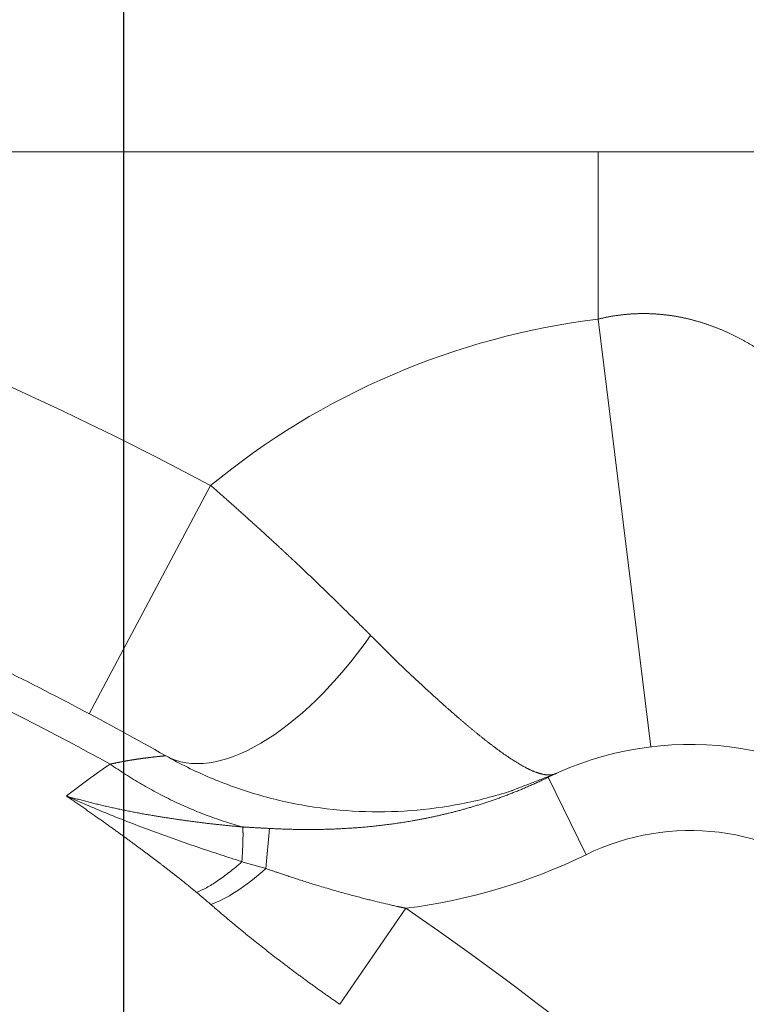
# Model space of a CAD drawing. Header units: millimetres. Extents: x 176 to 9387, y -11044 to -3322.
# Tile 219 of 256: x 8352 to 8369, y -9709 to -9686. Entities that reach past the tile are written whole.
import ezdxf

# ---------------------------------------------------------------- set-up
doc = ezdxf.new("R2010")
doc.units = ezdxf.units.MM
doc.header["$LTSCALE"] = 0.3175
doc.layers.add('1轮廓实线层', color=7, linetype='Continuous', lineweight=18)
doc.layers.add('7标注层', color=4, linetype='Continuous', lineweight=13)
doc.styles.add('PC_TEXTSTYLE', font='ISOCP.SHX', dxfattribs={"width": 0.707, "bigfont": 'GBCBIG.SHX'})
doc.dimstyles.new('GB_LINEAR', dxfattribs={"dimtxt": 3.5, "dimasz": 3.5, "dimexe": 1, "dimexo": 0, "dimgap": 1.5, "dimtad": 1, "dimdsep": 46, "dimtxsty": 'PC_TEXTSTYLE', "dimcen": 0, "dimclrd": 256, "dimclrt": 3, "dimadec": 0, "dimazin": 2, "dimtp": 0.1, "dimtm": 0.1, "dimtfac": 0.71, "dimtdec": 3, "dimtmove": 0, "dimatfit": 3, "dimfxl": 1, "dimtfill": 1, "dimarcsym": 0})

# ---------------------------------------------------------------- blocks, each defined once
blk = doc.blocks.new('*D61')
at = {"layer": '7标注层', "color": 0, "lineweight": -2, "transparency": 16777216}
for p, q in [((8317.856, -9734.193), (8317.856, -9661.514)), ((8354.857, -9924.193), (8354.857, -9661.514))]:
    blk.add_line(p, q, dxfattribs=at)
at = {"layer": '7标注层', "lineweight": -2, "transparency": 16777216}
blk.add_line((8330.106, -9665.014), (8342.607, -9665.014), dxfattribs=at)
at = {"layer": '7标注层', "transparency": 16777216}
for points in [[(8330.106, -9662.972), (8330.106, -9667.055), (8317.856, -9665.014)], [(8342.607, -9667.055), (8342.607, -9662.972), (8354.857, -9665.014)]]:
    blk.add_solid(points, dxfattribs=at)
at = {"layer": 'Defpoints', "color": 0, "transparency": 16777216}
for p in [(8354.857, -9665.014), (8317.856, -9734.193), (8354.857, -9924.193)]:
    blk.add_point(p, dxfattribs=at)
at = {"layer": '7标注层', "color": 3, "transparency": 16777216, "insert": (8336.357, -9653.639), "char_height": 12.25, "attachment_point": 5, "style": 'PC_TEXTSTYLE', "bg_fill": 3, "box_fill_scale": 1.1, "bg_fill_color": 257, "bg_fill_transparency": 0}
blk.add_mtext('37', dxfattribs=at)

msp = doc.modelspace()

# ---------------------------------------------------------------- linework, layer by layer
at = {"layer": '1轮廓实线层'}
for p, q in [((8335.96708, -9689.19279), (8365.85631, -9689.19279)), ((8365.85631, -9693.07235), (8365.85631, -9689.19279)), ((8375.85631, -9689.19279), (8365.85631, -9689.19279)), ((8365.85631, -9693.07235), (8367.0777, -9702.99748)), ((8354.04848, -9702.22863), (8356.86864, -9696.93273)), ((8364.69718, -9703.70466), (8365.57627, -9705.5011)), ((8358.23673, -9704.89247), (8358.15062, -9705.82117)), ((8361.39597, -9706.7461), (8359.8661, -9708.97341))]:
    msp.add_line(p, q, dxfattribs=at)
for centre, radius, start, end in [((8317.85631, -9770.19279), 83, 61.9638739, 77.3965473), ((8367.99374, -9710.44133), 17.5, 97.01557, 129.473381), ((8367.99374, -9710.44133), 7.5, 343.918987, 116.074579), ((8367.99374, -9710.44133), 7.5, 343.918987, 116.074579), ((8367.99374, -9710.44133), 5.5, 343.918987, 116.074579)]:
    msp.add_arc(centre, radius, start, end, dxfattribs=at)
for centre, major_axis, ratio, start_param, end_param in [((8358.78641, -9697.98665), (2.9588, 5.21972), 0.46938073, 3.14159265, 4.50657025), ((8358.28668, -9704.35373), (-1.95327, -2.277), 0.31004744, 0.47460493, 1.1584143)]:
    msp.add_ellipse(centre, major_axis=major_axis, ratio=ratio, start_param=start_param, end_param=end_param, dxfattribs=at)
for points, knots in [([(8365.85631, -9693.07235), (8365.86672, -9693.06981), (8365.88752, -9693.06473), (8365.91879, -9693.0574), (8365.95006, -9693.05028), (8365.98135, -9693.0434), (8366.01265, -9693.03675), (8366.04397, -9693.03032), (8366.0753, -9693.02412), (8366.10664, -9693.01816), (8366.138, -9693.01242), (8366.16937, -9693.00691), (8366.20075, -9693.00164), (8366.23215, -9692.99659), (8366.26356, -9692.99177), (8366.29498, -9692.98718), (8366.32641, -9692.98282), (8366.35785, -9692.97869), (8366.3893, -9692.97479), (8366.42076, -9692.97112), (8366.45224, -9692.96768), (8366.48372, -9692.96447), (8366.51521, -9692.96149), (8366.54671, -9692.95873), (8366.57822, -9692.95621), (8366.60974, -9692.95392), (8366.64127, -9692.95185), (8366.6728, -9692.95002), (8366.70435, -9692.94842), (8366.7359, -9692.94704), (8366.76745, -9692.94589), (8366.79901, -9692.94498), (8366.83058, -9692.94429), (8366.86216, -9692.94383), (8366.89374, -9692.94361), (8366.92532, -9692.94361), (8366.95692, -9692.94384), (8366.98851, -9692.9443), (8367.02011, -9692.94499), (8367.05171, -9692.94591), (8367.08332, -9692.94706), (8367.11493, -9692.94844), (8367.14654, -9692.95005), (8367.17816, -9692.95189), (8367.20977, -9692.95396), (8367.24139, -9692.95625), (8367.27301, -9692.95878), (8367.30463, -9692.96154), (8367.33626, -9692.96452), (8367.36788, -9692.96774), (8367.3995, -9692.97119), (8367.43112, -9692.97486), (8367.46275, -9692.97876), (8367.49437, -9692.9829), (8367.52599, -9692.98726), (8367.55761, -9692.99185), (8367.58922, -9692.99668), (8367.62083, -9693.00173), (8367.65245, -9693.00701), (8367.68405, -9693.01252), (8367.71566, -9693.01826), (8367.74726, -9693.02423), (8367.77886, -9693.03043), (8367.81045, -9693.03686), (8367.84203, -9693.04352), (8367.87362, -9693.05041), (8367.90519, -9693.05753), (8367.93676, -9693.06487), (8367.96833, -9693.07245), (8367.99989, -9693.08026), (8368.03144, -9693.08829), (8368.06298, -9693.09656), (8368.09451, -9693.10505), (8368.12604, -9693.11378), (8368.15756, -9693.12273), (8368.18907, -9693.13192), (8368.22057, -9693.14133), (8368.25206, -9693.15097), (8368.28354, -9693.16085), (8368.31502, -9693.17095), (8368.34648, -9693.18128), (8368.37793, -9693.19184), (8368.40936, -9693.20263), (8368.44079, -9693.21365), (8368.4722, -9693.2249), (8368.50361, -9693.23638), (8368.53499, -9693.24809), (8368.56637, -9693.26003), (8368.59773, -9693.27219), (8368.62908, -9693.28459), (8368.66041, -9693.29722), (8368.69173, -9693.31007), (8368.72304, -9693.32316), (8368.75432, -9693.33648), (8368.7856, -9693.35002), (8368.81685, -9693.3638), (8368.84809, -9693.3778), (8368.87931, -9693.39203), (8368.91052, -9693.4065), (8368.9417, -9693.42119), (8368.97287, -9693.43611), (8369.00402, -9693.45126), (8369.03515, -9693.46664), (8369.06627, -9693.48225), (8369.09736, -9693.4981), (8369.12843, -9693.51417), (8369.15948, -9693.53046), (8369.19051, -9693.54699), (8369.22152, -9693.56375), (8369.25251, -9693.58074), (8369.28347, -9693.59796), (8369.31442, -9693.6154), (8369.34534, -9693.63308), (8369.37624, -9693.65099), (8369.40711, -9693.66912), (8369.43796, -9693.68749), (8369.46878, -9693.70608), (8369.49958, -9693.72491), (8369.53036, -9693.74396), (8369.56111, -9693.76324), (8369.59183, -9693.78276), (8369.62253, -9693.8025), (8369.6532, -9693.82247), (8369.68384, -9693.84267), (8369.71446, -9693.8631), (8369.74505, -9693.88376), (8369.77561, -9693.90465), (8369.80614, -9693.92577), (8369.83664, -9693.94712), (8369.86711, -9693.9687), (8369.89756, -9693.99051), (8369.92797, -9694.01255), (8369.95835, -9694.03482), (8369.9887, -9694.05731), (8370.01902, -9694.08004), (8370.0493, -9694.10299), (8370.07956, -9694.12618), (8370.10978, -9694.14959), (8370.13997, -9694.17324), (8370.17012, -9694.19711), (8370.20025, -9694.22122), (8370.23033, -9694.24555), (8370.26038, -9694.27011), (8370.2904, -9694.2949), (8370.32038, -9694.31993), (8370.35033, -9694.34518), (8370.38024, -9694.37066), (8370.41011, -9694.39637), (8370.43994, -9694.42231), (8370.46974, -9694.44848), (8370.4995, -9694.47488), (8370.52922, -9694.5015), (8370.5589, -9694.52836), (8370.58855, -9694.55545), (8370.61815, -9694.58277), (8370.64771, -9694.61031), (8370.67723, -9694.63809), (8370.70672, -9694.66609), (8370.73616, -9694.69433), (8370.76555, -9694.72279), (8370.79491, -9694.75149), (8370.82423, -9694.78041), (8370.8535, -9694.80956), (8370.88272, -9694.83895), (8370.91191, -9694.86856), (8370.94105, -9694.8984), (8370.97014, -9694.92847), (8370.99919, -9694.95877), (8371.0282, -9694.9893), (8371.05716, -9695.02006), (8371.08607, -9695.05105), (8371.11494, -9695.08227), (8371.14376, -9695.11372), (8371.17253, -9695.1454), (8371.20125, -9695.17731), (8371.22993, -9695.20944), (8371.25855, -9695.24181), (8371.28713, -9695.27441), (8371.31566, -9695.30723), (8371.34413, -9695.34029), (8371.37256, -9695.37357), (8371.40094, -9695.40709), (8371.42926, -9695.44083), (8371.45754, -9695.4748), (8371.48576, -9695.50901), (8371.51393, -9695.54344), (8371.54204, -9695.5781), (8371.57011, -9695.61299), (8371.59812, -9695.64811), (8371.62607, -9695.68346), (8371.65397, -9695.71904), (8371.68182, -9695.75485), (8371.70961, -9695.79089), (8371.73734, -9695.82716), (8371.76502, -9695.86366), (8371.79264, -9695.90039), (8371.8202, -9695.93734), (8371.84771, -9695.97453), (8371.87516, -9696.01195), (8371.90255, -9696.04959), (8371.92988, -9696.08747), (8371.95715, -9696.12557), (8371.98436, -9696.16391), (8372.01151, -9696.20247), (8372.0386, -9696.24126), (8372.06563, -9696.28029), (8372.0926, -9696.31954), (8372.11951, -9696.35902), (8372.14636, -9696.39873), (8372.17314, -9696.43867), (8372.19986, -9696.47885), (8372.22652, -9696.51925), (8372.25311, -9696.55987), (8372.27964, -9696.60073), (8372.3061, -9696.64182), (8372.3325, -9696.68314), (8372.35883, -9696.72469), (8372.3851, -9696.76646), (8372.40252, -9696.79443), (8372.41124, -9696.80844)], [0, 0, 0, 0, 0.00377655, 0.00754863, 0.01131644, 0.01508017, 0.01884001, 0.02259614, 0.02634876, 0.03009806, 0.03384423, 0.03758747, 0.04132796, 0.04506591, 0.04880149, 0.05253492, 0.05626638, 0.05999607, 0.06372418, 0.06745092, 0.07117646, 0.07490102, 0.07862478, 0.08234794, 0.0860707, 0.08979326, 0.0935158, 0.09723854, 0.10096165, 0.10468535, 0.10840982, 0.11213526, 0.11586187, 0.11958984, 0.12331937, 0.12705065, 0.13078388, 0.13451926, 0.13825697, 0.14199721, 0.14574017, 0.14948605, 0.15323504, 0.15698734, 0.16074312, 0.16450259, 0.16826594, 0.17203335, 0.17580502, 0.17958113, 0.18336187, 0.18714742, 0.19093799, 0.19473374, 0.19853487, 0.20234156, 0.20615399, 0.20997235, 0.21379682, 0.21762758, 0.22146481, 0.22530868, 0.22915939, 0.23301709, 0.23688198, 0.24075422, 0.24463399, 0.24852147, 0.25241682, 0.25632022, 0.26023184, 0.26415184, 0.2680804, 0.27201767, 0.27596384, 0.27991906, 0.28388349, 0.2878573, 0.29184065, 0.2958337, 0.29983661, 0.30384954, 0.30787263, 0.31190606, 0.31594997, 0.32000452, 0.32406985, 0.32814612, 0.33223348, 0.33633208, 0.34044205, 0.34456356, 0.34869674, 0.35284174, 0.3569987, 0.36116775, 0.36534905, 0.36954273, 0.37374892, 0.37796776, 0.38219939, 0.38644394, 0.39070154, 0.39497232, 0.39925642, 0.40355396, 0.40786507, 0.41218987, 0.4165285, 0.42088107, 0.42524771, 0.42962854, 0.43402368, 0.43843325, 0.44285736, 0.44729614, 0.4517497, 0.45621816, 0.46070162, 0.4652002, 0.46971402, 0.47424317, 0.47878778, 0.48334794, 0.48792377, 0.49251537, 0.49712285, 0.5017463, 0.50638584, 0.51104156, 0.51571356, 0.52040194, 0.52510681, 0.52982825, 0.53456637, 0.53932125, 0.544093, 0.5488817, 0.55368746, 0.55851035, 0.56335047, 0.56820791, 0.57308276, 0.57797511, 0.58288503, 0.58781263, 0.59275797, 0.59772115, 0.60270225, 0.60770135, 0.61271853, 0.61775387, 0.62280745, 0.62787935, 0.63296965, 0.63807842, 0.64320574, 0.64835168, 0.65351632, 0.65869974, 0.663902, 0.66912317, 0.67436333, 0.67962256, 0.68490091, 0.69019845, 0.69551526, 0.70085141, 0.70620695, 0.71158195, 0.71697649, 0.72239062, 0.72782441, 0.73327792, 0.73875121, 0.74424435, 0.74975739, 0.7552904, 0.76084344, 0.76641656, 0.77200983, 0.7776233, 0.78325703, 0.78891107, 0.79458549, 0.80028033, 0.80599566, 0.81173152, 0.81748798, 0.82326507, 0.82906286, 0.8348814, 0.84072074, 0.84658092, 0.85246201, 0.85836405, 0.86428708, 0.87023117, 0.87619635, 0.88218267, 0.88819018, 0.89421893, 0.90026897, 0.90634033, 0.91243307, 0.91854723, 0.92468285, 0.93083998, 0.93701867, 0.94321894, 0.94944085, 0.95568444, 0.96194975, 0.96823682, 0.97454569, 0.98087641, 0.987229, 0.99360352, 1, 1, 1, 1]), ([(8355.8276, -9703.20637), (8354.4788, -9702.4418), (8353.11174, -9701.72066), (8348.76936, -9699.59373), (8345.73031, -9698.33945), (8341.04884, -9696.75015), (8339.4678, -9696.26921), (8336.26381, -9695.40699), (8334.636, -9695.02501), (8329.7551, -9694.04535), (8326.48804, -9693.60753), (8319.92842, -9693.15049), (8316.63585, -9693.13129), (8312.50386, -9693.37459), (8311.67664, -9693.43666), (8310.02055, -9693.58801), (8309.19047, -9693.67747), (8306.71465, -9693.98498), (8305.07897, -9694.24239), (8300.21551, -9695.16816), (8297.03112, -9695.98944), (8290.7771, -9698.03642), (8287.70741, -9699.26208), (8284.69756, -9700.69821)], [0, 0, 0, 0, 0.06271029, 0.06271029, 0.19660882, 0.19660882, 0.26355809, 0.26355809, 0.33050735, 0.33050735, 0.46440588, 0.46440588, 0.59830441, 0.59830441, 0.63177904, 0.63177904, 0.66525368, 0.66525368, 0.73220294, 0.73220294, 0.86610147, 0.86610147, 1, 1, 1, 1]), ([(8354.53777, -9703.39877), (8351.88332, -9701.9408), (8347.77402, -9699.99338), (8343.51863, -9698.42271), (8340.65429, -9697.46125), (8339.2084, -9697.02341), (8334.83722, -9695.8409), (8331.87852, -9695.22687), (8325.91439, -9694.35252), (8322.90896, -9694.09226), (8313.88618, -9693.84927), (8307.86229, -9694.40253), (8296.13328, -9696.89707), (8290.42782, -9698.83727), (8285.03682, -9701.40921)], [0, 0, 0, 0, 0.125, 0.1875, 0.1875, 0.25, 0.25, 0.375, 0.375, 0.5, 0.5, 0.75, 0.75, 1, 1, 1, 1]), ([(8356.86864, -9696.93273), (8356.88159, -9696.94404), (8356.90756, -9696.96672), (8356.94659, -9697.00087), (8356.98581, -9697.03523), (8357.02522, -9697.0698), (8357.0648, -9697.10458), (8357.10457, -9697.13956), (8357.14452, -9697.17476), (8357.18465, -9697.21017), (8357.22495, -9697.24578), (8357.26543, -9697.2816), (8357.30609, -9697.31763), (8357.34691, -9697.35387), (8357.3879, -9697.3903), (8357.42906, -9697.42695), (8357.47039, -9697.46379), (8357.51188, -9697.50084), (8357.55353, -9697.53809), (8357.59534, -9697.57554), (8357.6373, -9697.61319), (8357.67943, -9697.65103), (8357.7217, -9697.68908), (8357.76413, -9697.72732), (8357.8067, -9697.76575), (8357.84942, -9697.80438), (8357.89229, -9697.8432), (8357.93529, -9697.88222), (8357.97844, -9697.92142), (8358.02172, -9697.96081), (8358.06514, -9698.00039), (8358.10869, -9698.04015), (8358.15237, -9698.08009), (8358.19617, -9698.12022), (8358.2401, -9698.16053), (8358.28415, -9698.20102), (8358.32833, -9698.24168), (8358.37261, -9698.28252), (8358.41701, -9698.32353), (8358.46152, -9698.36472), (8358.50614, -9698.40607), (8358.55087, -9698.44759), (8358.5957, -9698.48928), (8358.64062, -9698.53112), (8358.68564, -9698.57313), (8358.73076, -9698.6153), (8358.77597, -9698.65763), (8358.82773, -9698.70617), (8358.88591, -9698.76086), (8358.95035, -9698.8216), (8359.01453, -9698.88227), (8359.07846, -9698.94286), (8359.14211, -9699.00336), (8359.2055, -9699.06376), (8359.26861, -9699.12407), (8359.33145, -9699.18427), (8359.394, -9699.24436), (8359.45626, -9699.30432), (8359.51824, -9699.36417), (8359.57992, -9699.42388), (8359.64131, -9699.48345), (8359.70239, -9699.54289), (8359.76317, -9699.60217), (8359.82365, -9699.66129), (8359.88381, -9699.72026), (8359.94365, -9699.77905), (8360.00317, -9699.83767), (8360.06238, -9699.89611), (8360.12125, -9699.95437), (8360.1798, -9700.01243), (8360.23801, -9700.07029), (8360.29589, -9700.12794), (8360.35342, -9700.18539), (8360.41062, -9700.24262), (8360.46746, -9700.29962), (8360.52398, -9700.3564), (8360.56136, -9700.39407), (8360.58005, -9700.41289)], [0, 0, 0, 0, 0.00968282, 0.01941862, 0.02920739, 0.0390491, 0.04894375, 0.05889131, 0.06889179, 0.07894515, 0.08905139, 0.09921049, 0.10942243, 0.11968721, 0.13000481, 0.14037521, 0.1507984, 0.16127436, 0.17180308, 0.18238454, 0.19301874, 0.20370565, 0.21444526, 0.22523756, 0.23608254, 0.24698017, 0.25793044, 0.26893335, 0.27998887, 0.29109699, 0.3022577, 0.31347099, 0.32473683, 0.33605522, 0.34742615, 0.35884959, 0.37032554, 0.38185398, 0.3934349, 0.40506828, 0.41675412, 0.42849239, 0.44028309, 0.45212621, 0.46402172, 0.47596962, 0.4879699, 0.50002254, 0.51729142, 0.53455813, 0.55182267, 0.56908508, 0.58634536, 0.60360353, 0.6208596, 0.63811361, 0.65536555, 0.67261546, 0.68986335, 0.70710923, 0.72435313, 0.74159506, 0.75883504, 0.77607308, 0.79330921, 0.81054344, 0.8277758, 0.84500629, 0.86223494, 0.87946177, 0.89668679, 0.91391002, 0.93113149, 0.9483512, 0.96556917, 0.98278544, 1, 1, 1, 1]), ([(8360.58005, -9700.41289), (8360.59055, -9700.42352), (8360.61156, -9700.4448), (8360.64304, -9700.47656), (8360.67451, -9700.50824), (8360.70596, -9700.53983), (8360.7374, -9700.57132), (8360.76883, -9700.60273), (8360.80024, -9700.63404), (8360.83164, -9700.66526), (8360.86301, -9700.69639), (8360.89436, -9700.72742), (8360.92569, -9700.75835), (8360.957, -9700.78919), (8360.98828, -9700.81993), (8361.01953, -9700.85057), (8361.05075, -9700.88111), (8361.08194, -9700.91155), (8361.1131, -9700.94189), (8361.14422, -9700.97213), (8361.17531, -9701.00226), (8361.20637, -9701.03229), (8361.23738, -9701.06222), (8361.26836, -9701.09204), (8361.29929, -9701.12176), (8361.33018, -9701.15137), (8361.36102, -9701.18086), (8361.39182, -9701.21025), (8361.42257, -9701.23953), (8361.45327, -9701.2687), (8361.48392, -9701.29776), (8361.51452, -9701.3267), (8361.54507, -9701.35553), (8361.57555, -9701.38424), (8361.60599, -9701.41284), (8361.63636, -9701.44132), (8361.66668, -9701.46968), (8361.69693, -9701.49792), (8361.72712, -9701.52605), (8361.75725, -9701.55405), (8361.78731, -9701.58192), (8361.8173, -9701.60968), (8361.84723, -9701.63731), (8361.87708, -9701.66481), (8361.90687, -9701.69219), (8361.93658, -9701.71944), (8361.96622, -9701.74655), (8361.99578, -9701.77354), (8362.02527, -9701.8004), (8362.05467, -9701.82712), (8362.084, -9701.85371), (8362.11325, -9701.88017), (8362.14241, -9701.90649), (8362.1715, -9701.93267), (8362.20049, -9701.95871), (8362.2294, -9701.98461), (8362.25823, -9702.01037), (8362.28696, -9702.03599), (8362.31561, -9702.06147), (8362.34416, -9702.0868), (8362.37262, -9702.11198), (8362.40099, -9702.13701), (8362.42926, -9702.1619), (8362.45743, -9702.18664), (8362.48551, -9702.21122), (8362.51349, -9702.23565), (8362.54137, -9702.25993), (8362.56915, -9702.28405), (8362.59683, -9702.30802), (8362.6244, -9702.33182), (8362.65187, -9702.35547), (8362.67923, -9702.37895), (8362.70649, -9702.40228), (8362.73364, -9702.42543), (8362.76068, -9702.44843), (8362.78761, -9702.47125), (8362.81442, -9702.49391), (8362.84113, -9702.5164), (8362.86772, -9702.53872), (8362.8942, -9702.56086), (8362.92057, -9702.58283), (8362.94682, -9702.60463), (8362.97295, -9702.62624), (8362.99896, -9702.64768), (8363.02485, -9702.66894), (8363.05063, -9702.69002), (8363.07628, -9702.71091), (8363.10181, -9702.73162), (8363.12722, -9702.75214), (8363.15251, -9702.77248), (8363.17767, -9702.79262), (8363.20271, -9702.81257), (8363.22762, -9702.83234), (8363.2524, -9702.8519), (8363.27706, -9702.87127), (8363.30158, -9702.89045), (8363.32598, -9702.90942), (8363.34983, -9702.92787), (8363.37324, -9702.94587), (8363.39633, -9702.96351), (8363.4196, -9702.98118), (8363.44305, -9702.99885), (8363.46666, -9703.01654), (8363.49042, -9703.03422), (8363.51434, -9703.05188), (8363.5384, -9703.06953), (8363.56259, -9703.08715), (8363.58691, -9703.10472), (8363.61135, -9703.12225), (8363.63589, -9703.13971), (8363.66053, -9703.15711), (8363.68527, -9703.17442), (8363.71008, -9703.19164), (8363.73498, -9703.20876), (8363.75993, -9703.22576), (8363.78495, -9703.24263), (8363.81001, -9703.25937), (8363.83512, -9703.27596), (8363.86025, -9703.29238), (8363.88541, -9703.30863), (8363.91058, -9703.32469), (8363.93576, -9703.34055), (8363.96094, -9703.35619), (8363.9861, -9703.37161), (8364.01124, -9703.38678), (8364.03636, -9703.4017), (8364.06143, -9703.41635), (8364.08646, -9703.43072), (8364.11144, -9703.44478), (8364.13635, -9703.45853), (8364.1612, -9703.47195), (8364.18596, -9703.48502), (8364.21064, -9703.49773), (8364.23522, -9703.51006), (8364.25969, -9703.522), (8364.28406, -9703.53353), (8364.3083, -9703.54462), (8364.33242, -9703.55527), (8364.35641, -9703.56546), (8364.38025, -9703.57517), (8364.40394, -9703.58437), (8364.42747, -9703.59306), (8364.45084, -9703.60121), (8364.47404, -9703.6088), (8364.49707, -9703.61582), (8364.5199, -9703.62224), (8364.54255, -9703.62805), (8364.565, -9703.63323), (8364.58725, -9703.63775), (8364.60929, -9703.64159), (8364.63111, -9703.64474), (8364.65271, -9703.64717), (8364.67409, -9703.64886), (8364.69524, -9703.64979), (8364.71616, -9703.64994), (8364.73684, -9703.64929), (8364.75727, -9703.64781), (8364.77746, -9703.64548), (8364.79739, -9703.64228), (8364.81708, -9703.63818), (8364.83651, -9703.63317), (8364.85567, -9703.62721), (8364.8746, -9703.62034), (8364.88693, -9703.61496), (8364.89311, -9703.61226)], [0, 0, 0, 0, 0.00488076, 0.0097682, 0.01466232, 0.01956312, 0.0244706, 0.02938476, 0.0343056, 0.03923312, 0.04416731, 0.04910817, 0.0540557, 0.05900991, 0.06397077, 0.06893831, 0.0739125, 0.07889335, 0.08388086, 0.08887502, 0.09387583, 0.09888329, 0.10389739, 0.10891813, 0.11394551, 0.11897952, 0.12402016, 0.12906742, 0.13412131, 0.13918181, 0.14424892, 0.14932265, 0.15440298, 0.15948991, 0.16458343, 0.16968355, 0.17479025, 0.17990354, 0.18502341, 0.19014985, 0.19528286, 0.20042243, 0.20556857, 0.21072126, 0.2158805, 0.22104628, 0.22621861, 0.23139747, 0.23658287, 0.24177479, 0.24697323, 0.25217819, 0.25738966, 0.26260764, 0.26783212, 0.27306311, 0.27830058, 0.28354454, 0.28879499, 0.29405191, 0.29931531, 0.30458519, 0.30986152, 0.31514432, 0.32043357, 0.32572928, 0.33103143, 0.33634003, 0.34165507, 0.34697654, 0.35230444, 0.35763877, 0.36297952, 0.36832669, 0.37368027, 0.37904027, 0.38440667, 0.38977948, 0.39515869, 0.40054429, 0.40593629, 0.41133468, 0.41673945, 0.42215061, 0.42756814, 0.43299206, 0.43842235, 0.44385901, 0.44930204, 0.45475144, 0.4602072, 0.46566933, 0.47113781, 0.47661265, 0.48209385, 0.4875814, 0.4930753, 0.49857555, 0.50379665, 0.50909122, 0.51445925, 0.51990071, 0.52541557, 0.53100382, 0.53666544, 0.54240038, 0.54820865, 0.5540902, 0.56004502, 0.56607309, 0.57217439, 0.57834888, 0.58459655, 0.59091738, 0.59731135, 0.60377843, 0.61031861, 0.61693187, 0.62361819, 0.63037754, 0.63720992, 0.6441153, 0.65109368, 0.65814502, 0.66526933, 0.67246658, 0.67973676, 0.68707987, 0.69449589, 0.7019848, 0.70954661, 0.7171813, 0.72488887, 0.73266931, 0.74052262, 0.7484488, 0.75644783, 0.76451973, 0.7726645, 0.78088213, 0.78917263, 0.797536, 0.80597226, 0.8144814, 0.82306345, 0.83171841, 0.8404463, 0.84924712, 0.8581209, 0.86706766, 0.87608742, 0.88518019, 0.89434601, 0.9035849, 0.91289688, 0.922282, 0.93174028, 0.94127175, 0.95087646, 0.96055444, 0.97030574, 0.9801304, 0.99002847, 1, 1, 1, 1]), ([(8288.6896, -9709.07232), (8291.27651, -9707.83776), (8293.94048, -9706.76911), (8299.37858, -9704.97706), (8307.70088, -9702.80679), (8316.32021, -9702.24957), (8327.71023, -9702.95329), (8333.35403, -9704.02848), (8344.18401, -9707.54873), (8349.37021, -9709.99379), (8358.96165, -9716.09193), (8363.3669, -9719.74502), (8371.1248, -9728.02414), (8374.47745, -9732.65017), (8379.92586, -9742.5817), (8382.02162, -9747.88719), (8384.83111, -9758.84442), (8385.54486, -9764.49615), (8385.55123, -9775.79349), (8384.84386, -9781.43909), (8382.05657, -9792.37418), (8379.97665, -9797.66367), (8374.57693, -9807.56023), (8367.93733, -9816.77437), (8354.88301, -9827.69907), (8339.54581, -9835.05914), (8322.87578, -9838.40626), (8305.90132, -9837.54034), (8295.08017, -9834.19157), (8289.95943, -9831.87672)], [0, 0, 0, 0, 0.03125, 0.03125, 0.0625, 0.125, 0.125, 0.1875, 0.1875, 0.25, 0.25, 0.3125, 0.3125, 0.375, 0.375, 0.4375, 0.4375, 0.5, 0.5, 0.5625, 0.5625, 0.625, 0.625, 0.6875, 0.75, 0.8125, 0.875, 0.9375, 1, 1, 1, 1]), ([(8354.53775, -9703.39885), (8354.54693, -9703.39687), (8354.56524, -9703.39294), (8354.5924, -9703.3872), (8354.61922, -9703.38159), (8354.6457, -9703.37613), (8354.67184, -9703.3708), (8354.69763, -9703.36562), (8354.72308, -9703.36057), (8354.74819, -9703.35565), (8354.77296, -9703.35087), (8354.79739, -9703.34621), (8354.82148, -9703.34168), (8354.84524, -9703.33727), (8354.86866, -9703.33299), (8354.89174, -9703.32883), (8354.91449, -9703.32478), (8354.9369, -9703.32085), (8354.95898, -9703.31704), (8354.98073, -9703.31333), (8355.00214, -9703.30973), (8355.02323, -9703.30624), (8355.04398, -9703.30286), (8355.06441, -9703.29957), (8355.08451, -9703.29638), (8355.10428, -9703.29329), (8355.12373, -9703.2903), (8355.14285, -9703.2874), (8355.16165, -9703.28458), (8355.18012, -9703.28186), (8355.19828, -9703.27921), (8355.21611, -9703.27666), (8355.23363, -9703.27418), (8355.25082, -9703.27178), (8355.2677, -9703.26945), (8355.28426, -9703.2672), (8355.30051, -9703.26501), (8355.31644, -9703.2629), (8355.33206, -9703.26085), (8355.34737, -9703.25886), (8355.36237, -9703.25694), (8355.37705, -9703.25507), (8355.39143, -9703.25326), (8355.4055, -9703.25151), (8355.41927, -9703.2498), (8355.43273, -9703.24815), (8355.44588, -9703.24654), (8355.46307, -9703.24445), (8355.48399, -9703.24192), (8355.50826, -9703.23903), (8355.53163, -9703.23629), (8355.55411, -9703.23368), (8355.57569, -9703.23122), (8355.59638, -9703.22889), (8355.61617, -9703.2267), (8355.63507, -9703.22464), (8355.65308, -9703.22271), (8355.6702, -9703.22091), (8355.68642, -9703.21923), (8355.70176, -9703.21767), (8355.71621, -9703.21622), (8355.72977, -9703.21489), (8355.74244, -9703.21367), (8355.75424, -9703.21256), (8355.76514, -9703.21155), (8355.77517, -9703.21065), (8355.78431, -9703.20984), (8355.79258, -9703.20912), (8355.79997, -9703.2085), (8355.80649, -9703.20796), (8355.81213, -9703.20751), (8355.81689, -9703.20714), (8355.82079, -9703.20684), (8355.82383, -9703.20662), (8355.82598, -9703.20646), (8355.82733, -9703.20637), (8355.8275, -9703.20636), (8355.82758, -9703.20636)], [0, 0, 0, 0, 0.01258465, 0.02509468, 0.0375299, 0.04989018, 0.06217534, 0.07438524, 0.08651974, 0.0985787, 0.11056198, 0.12246946, 0.13430103, 0.14605656, 0.15773594, 0.16933909, 0.18086589, 0.19231627, 0.20369013, 0.2149874, 0.22620801, 0.23735189, 0.24841899, 0.25940924, 0.27032262, 0.28115907, 0.29191856, 0.30260107, 0.31320658, 0.32373506, 0.33418653, 0.34456097, 0.35485839, 0.3650788, 0.37522224, 0.38528871, 0.39527826, 0.40519093, 0.41502677, 0.42478583, 0.43446817, 0.44407388, 0.45360301, 0.46305567, 0.47243194, 0.48173192, 0.49095573, 0.50010348, 0.51842771, 0.53666363, 0.55481222, 0.57287451, 0.59085155, 0.60874441, 0.6265542, 0.64428207, 0.66192918, 0.67949674, 0.69698599, 0.71439819, 0.73173464, 0.74899668, 0.76618566, 0.78330298, 0.80035008, 0.8173284, 0.83423944, 0.85108472, 0.8678658, 0.88458426, 0.90124173, 0.91783984, 0.93438029, 0.95086477, 0.96729503, 0.98367284, 1, 1, 1, 1]), ([(8363.87659, -9704.00844), (8363.85849, -9704.01439), (8363.84036, -9704.02028), (8363.45349, -9704.14477), (8363.07398, -9704.24319), (8362.30038, -9704.39522), (8361.90631, -9704.44883), (8361.11168, -9704.50861), (8360.71114, -9704.51478), (8359.9122, -9704.47902), (8359.51381, -9704.43709), (8358.72769, -9704.30656), (8358.33998, -9704.21796), (8357.58304, -9703.99742), (8357.21384, -9703.86549), (8356.50055, -9703.56324), (8356.15648, -9703.39294), (8355.82753, -9703.20648)], [0, 0, 0, 0, 0.00698637, 0.00698637, 0.14884546, 0.14884546, 0.29070455, 0.29070455, 0.43256364, 0.43256364, 0.57442273, 0.57442273, 0.71628182, 0.71628182, 0.85814091, 0.85814091, 1, 1, 1, 1]), ([(8358.23673, -9704.89247), (8358.25672, -9704.89352), (8358.29674, -9704.89563), (8358.35683, -9704.89853), (8358.41701, -9704.90124), (8358.4773, -9704.90375), (8358.53768, -9704.90605), (8358.59816, -9704.90813), (8358.65874, -9704.91001), (8358.71941, -9704.91167), (8358.78018, -9704.91311), (8358.84105, -9704.91433), (8358.90202, -9704.91532), (8358.96308, -9704.91609), (8359.02424, -9704.91662), (8359.0855, -9704.91693), (8359.14685, -9704.91699), (8359.20829, -9704.91682), (8359.26984, -9704.9164), (8359.33147, -9704.91574), (8359.3932, -9704.91484), (8359.45503, -9704.91368), (8359.51694, -9704.91226), (8359.57895, -9704.9106), (8359.64105, -9704.90867), (8359.70324, -9704.90648), (8359.76552, -9704.90402), (8359.82789, -9704.9013), (8359.89034, -9704.89831), (8359.95289, -9704.89504), (8360.01552, -9704.8915), (8360.07823, -9704.88767), (8360.14103, -9704.88357), (8360.20392, -9704.87918), (8360.26688, -9704.8745), (8360.32992, -9704.86953), (8360.39304, -9704.86427), (8360.45624, -9704.85872), (8360.51952, -9704.85286), (8360.58287, -9704.84671), (8360.6463, -9704.84025), (8360.70979, -9704.83348), (8360.77336, -9704.82641), (8360.83699, -9704.81902), (8360.90069, -9704.81131), (8360.96445, -9704.80329), (8361.02828, -9704.79495), (8361.09216, -9704.78629), (8361.15611, -9704.7773), (8361.22011, -9704.76798), (8361.28417, -9704.75833), (8361.34828, -9704.74834), (8361.41243, -9704.73802), (8361.47664, -9704.72737), (8361.54654, -9704.7154), (8361.62234, -9704.70198), (8361.70424, -9704.68693), (8361.78681, -9704.67121), (8361.87006, -9704.65478), (8361.95395, -9704.63763), (8362.03849, -9704.61974), (8362.12365, -9704.6011), (8362.20944, -9704.58168), (8362.29582, -9704.56147), (8362.38279, -9704.54045), (8362.47034, -9704.51861), (8362.55845, -9704.49592), (8362.64709, -9704.47236), (8362.73627, -9704.44793), (8362.82596, -9704.4226), (8362.91614, -9704.39636), (8363.00679, -9704.36919), (8363.09791, -9704.34108), (8363.18947, -9704.312), (8363.28145, -9704.28195), (8363.37383, -9704.25091), (8363.46659, -9704.21886), (8363.55971, -9704.18579), (8363.65318, -9704.15168), (8363.74696, -9704.11653), (8363.84105, -9704.08032), (8363.93541, -9704.04303), (8364.03002, -9704.00466), (8364.12487, -9703.96519), (8364.21992, -9703.92461), (8364.31515, -9703.88292), (8364.41054, -9703.84009), (8364.50605, -9703.79611), (8364.60171, -9703.75104), (8364.66528, -9703.72015), (8364.69715, -9703.70466)], [0, 0, 0, 0, 0.00908266, 0.01817771, 0.0272852, 0.03640516, 0.04553763, 0.05468267, 0.06384031, 0.07301063, 0.08219376, 0.09138983, 0.10059895, 0.10982121, 0.11905672, 0.12830558, 0.13756789, 0.14684375, 0.15613324, 0.16543645, 0.17475348, 0.18408439, 0.19342928, 0.20278822, 0.21216129, 0.22154854, 0.23095006, 0.2403659, 0.24979612, 0.25924079, 0.26869995, 0.27817365, 0.28766195, 0.29716489, 0.30668248, 0.31621476, 0.32576175, 0.33532347, 0.34489993, 0.35449114, 0.36409712, 0.37371786, 0.38335338, 0.39300365, 0.40266869, 0.41234848, 0.42204301, 0.43175226, 0.44147621, 0.45121483, 0.4609681, 0.47073599, 0.48051846, 0.49031547, 0.50012697, 0.51253928, 0.52506916, 0.53771613, 0.55047972, 0.56335942, 0.57635469, 0.58946495, 0.60268962, 0.61602806, 0.62947963, 0.64304364, 0.65671938, 0.67050611, 0.68440306, 0.69840942, 0.71252437, 0.72674703, 0.74107653, 0.75551192, 0.77005225, 0.78469655, 0.79944377, 0.81429289, 0.8292428, 0.8442924, 0.85944053, 0.87468602, 0.89002766, 0.90546418, 0.9209942, 0.93661637, 0.9523294, 0.96813193, 0.9840226, 1, 1, 1, 1]), ([(8353.52297, -9704.13889), (8353.85822, -9704.29114), (8354.19843, -9704.43637), (8354.88275, -9704.71397), (8355.22687, -9704.84633), (8355.91327, -9705.09917), (8356.25557, -9705.21964), (8356.76317, -9705.39202), (8356.9314, -9705.44809), (8357.2651, -9705.55753), (8357.43057, -9705.6109), (8357.59422, -9705.66296)], [0, 0, 0, 0, 0.25, 0.25, 0.5, 0.5, 0.75, 0.75, 0.875, 0.875, 1, 1, 1, 1]), ([(8353.52297, -9704.13889), (8353.54142, -9704.14419), (8353.57831, -9704.15477), (8353.63379, -9704.17045), (8353.68937, -9704.18597), (8353.74504, -9704.20132), (8353.80081, -9704.21651), (8353.85667, -9704.23153), (8353.91263, -9704.24638), (8353.96868, -9704.26105), (8354.02481, -9704.27556), (8354.08104, -9704.28989), (8354.13735, -9704.30405), (8354.19374, -9704.31804), (8354.25022, -9704.33185), (8354.30677, -9704.34548), (8354.3634, -9704.35893), (8354.42011, -9704.37221), (8354.47689, -9704.38531), (8354.53375, -9704.39822), (8354.59067, -9704.41096), (8354.64767, -9704.42351), (8354.70472, -9704.43588), (8354.76185, -9704.44807), (8354.81903, -9704.46007), (8354.87628, -9704.47189), (8354.93358, -9704.48352), (8354.99094, -9704.49496), (8355.04836, -9704.50622), (8355.10583, -9704.51729), (8355.16335, -9704.52817), (8355.22091, -9704.53886), (8355.27853, -9704.54936), (8355.33618, -9704.55967), (8355.39389, -9704.56979), (8355.45163, -9704.57972), (8355.5212, -9704.59142), (8355.60273, -9704.60488), (8355.69635, -9704.62007), (8355.79022, -9704.63501), (8355.88433, -9704.64968), (8355.97868, -9704.66409), (8356.07325, -9704.67821), (8356.16805, -9704.69204), (8356.26307, -9704.70556), (8356.35831, -9704.71878), (8356.45376, -9704.73167), (8356.54941, -9704.74424), (8356.64527, -9704.75646), (8356.74131, -9704.76834), (8356.83755, -9704.77986), (8356.93397, -9704.791), (8357.03057, -9704.80177), (8357.12734, -9704.81215), (8357.22428, -9704.82213), (8357.32137, -9704.83171), (8357.41862, -9704.84086), (8357.516, -9704.84961), (8357.58105, -9704.85508), (8357.61357, -9704.85782)], [0, 0, 0, 0, 0.01438139, 0.0287596, 0.04313444, 0.05750573, 0.07187329, 0.08623695, 0.10059652, 0.11495182, 0.12930268, 0.14364891, 0.15799033, 0.17232676, 0.18665803, 0.20098394, 0.21530433, 0.22961901, 0.24392779, 0.25823051, 0.27252698, 0.28681702, 0.30110044, 0.31537708, 0.32964675, 0.34390927, 0.35816446, 0.37241215, 0.38665215, 0.40088428, 0.41510838, 0.42932426, 0.44353174, 0.45773065, 0.47192081, 0.48610205, 0.50027418, 0.52312219, 0.54595364, 0.56876915, 0.59156934, 0.61435482, 0.63712617, 0.659884, 0.68262888, 0.70536138, 0.72808207, 0.75079149, 0.77349019, 0.79617871, 0.81885756, 0.84152727, 0.86418833, 0.88684123, 0.90948647, 0.93212451, 0.95475581, 0.97738083, 1, 1, 1, 1]), ([(8356.54138, -9706.37548), (8356.52959, -9706.36569), (8356.50563, -9706.34578), (8356.46893, -9706.31552), (8356.43094, -9706.28435), (8356.39163, -9706.25229), (8356.35101, -9706.21933), (8356.30907, -9706.18547), (8356.26582, -9706.15073), (8356.22125, -9706.11509), (8356.17536, -9706.07858), (8356.12814, -9706.04117), (8356.0796, -9706.00289), (8356.02973, -9705.96373), (8355.97853, -9705.9237), (8355.92599, -9705.8828), (8355.87212, -9705.84103), (8355.81691, -9705.7984), (8355.76036, -9705.75491), (8355.70247, -9705.71056), (8355.64322, -9705.66536), (8355.58263, -9705.61931), (8355.52068, -9705.57242), (8355.45738, -9705.52468), (8355.39272, -9705.47611), (8355.32669, -9705.42671), (8355.2593, -9705.37648), (8355.19055, -9705.32542), (8355.12042, -9705.27354), (8355.04891, -9705.22085), (8354.97602, -9705.16734), (8354.90176, -9705.11303), (8354.8261, -9705.05792), (8354.74906, -9705.00202), (8354.67063, -9704.94532), (8354.5908, -9704.88783), (8354.50957, -9704.82956), (8354.42693, -9704.77052), (8354.34289, -9704.7107), (8354.25744, -9704.65012), (8354.17057, -9704.58878), (8354.08229, -9704.52668), (8353.99258, -9704.46383), (8353.90144, -9704.40024), (8353.80888, -9704.33591), (8353.71488, -9704.27086), (8353.61945, -9704.20506), (8353.55527, -9704.16105), (8353.52297, -9704.13889)], [0, 0, 0, 0, 0.01242747, 0.02526589, 0.03851558, 0.05217683, 0.06624994, 0.08073517, 0.09563276, 0.11094294, 0.12666593, 0.14280193, 0.15935114, 0.17631374, 0.19368991, 0.21147982, 0.22968363, 0.24830149, 0.26733356, 0.28677997, 0.30664088, 0.32691641, 0.3476067, 0.36871188, 0.39023207, 0.4121674, 0.43451798, 0.45728394, 0.48046538, 0.50406244, 0.52807521, 0.5525038, 0.57734834, 0.60260891, 0.62828564, 0.65437863, 0.68088798, 0.7078138, 0.73515618, 0.76291524, 0.79109107, 0.81968377, 0.84869346, 0.87812021, 0.90796415, 0.93822536, 0.96890394, 1, 1, 1, 1]), ([(8357.61352, -9704.8581), (8357.61973, -9704.85846), (8357.63307, -9704.85923), (8357.65446, -9704.86038), (8357.67864, -9704.86168), (8357.70561, -9704.86313), (8357.73533, -9704.86476), (8357.7678, -9704.86658), (8357.803, -9704.86859), (8357.84091, -9704.87077), (8357.88151, -9704.87309), (8357.92023, -9704.87522), (8357.95639, -9704.8772), (8357.98933, -9704.87905), (8358.02286, -9704.88094), (8358.057, -9704.88283), (8358.09172, -9704.88468), (8358.12708, -9704.88657), (8358.16307, -9704.88851), (8358.19968, -9704.89048), (8358.22431, -9704.89181), (8358.23673, -9704.89247)], [0, 0, 0, 0, 0.03014421, 0.06484718, 0.10404731, 0.14768235, 0.19569427, 0.24803283, 0.30465807, 0.36554216, 0.43067139, 0.5000496, 0.5518592, 0.60456414, 0.65819394, 0.71277636, 0.76833403, 0.82483927, 0.88228413, 0.94067048, 1, 1, 1, 1]), ([(8357.5942, -9705.66295), (8357.49724, -9705.74891), (8357.40045, -9705.83008), (8357.21053, -9705.97964), (8357.1174, -9706.04801), (8356.938, -9706.16943), (8356.85175, -9706.22246), (8356.68884, -9706.3117), (8356.61221, -9706.34789), (8356.54138, -9706.37549)], [0, 0, 0, 0, 0.25, 0.25, 0.5, 0.5, 0.75, 0.75, 1, 1, 1, 1]), ([(8357.59422, -9705.66296), (8357.61261, -9705.66844), (8357.64941, -9705.67943), (8357.7047, -9705.69576), (8357.76012, -9705.71198), (8357.81564, -9705.72807), (8357.87128, -9705.74403), (8357.927, -9705.75983), (8357.98281, -9705.77546), (8358.03869, -9705.79091), (8358.09463, -9705.80618), (8358.13195, -9705.81617), (8358.15062, -9705.82117)], [0, 0, 0, 0, 0.09937174, 0.19893493, 0.29867117, 0.39856146, 0.4985862, 0.5987252, 0.6989577, 0.79926236, 0.89961727, 1, 1, 1, 1]), ([(8358.15062, -9705.82117), (8358.16228, -9705.82531), (8358.1889, -9705.83477), (8358.23385, -9705.85051), (8358.28875, -9705.8696), (8358.35368, -9705.89198), (8358.4287, -9705.91764), (8358.51388, -9705.94653), (8358.60931, -9705.9786), (8358.71511, -9706.01377), (8358.83139, -9706.05196), (8358.95828, -9706.09305), (8359.09594, -9706.13691), (8359.24453, -9706.18336), (8359.40423, -9706.2322), (8359.57525, -9706.28317), (8359.74441, -9706.33204), (8359.90556, -9706.37729), (8360.0524, -9706.41764), (8360.19214, -9706.45517), (8360.32467, -9706.49), (8360.44988, -9706.52223), (8360.60103, -9706.56041), (8360.77744, -9706.60387), (8360.94953, -9706.64487), (8361.08552, -9706.67646), (8361.16127, -9706.69378), (8361.20871, -9706.70449), (8361.2281, -9706.70881), (8361.24644, -9706.71286), (8361.26373, -9706.71663), (8361.27995, -9706.72014), (8361.29511, -9706.72338), (8361.30922, -9706.72635), (8361.32226, -9706.72907), (8361.33423, -9706.73154), (8361.34514, -9706.73375), (8361.35498, -9706.73571), (8361.36375, -9706.73742), (8361.37145, -9706.73889), (8361.37808, -9706.74012), (8361.38364, -9706.7411), (8361.38813, -9706.74185), (8361.39155, -9706.74234), (8361.39389, -9706.74267), (8361.3951, -9706.74268), (8361.39553, -9706.74268)], [0, 0, 0, 0, 0.01106679, 0.02524815, 0.04255365, 0.06299491, 0.08658556, 0.11334126, 0.14327971, 0.17642062, 0.21278565, 0.25239838, 0.29528424, 0.34147041, 0.39098575, 0.44386067, 0.50012703, 0.54743211, 0.59249454, 0.63529372, 0.6758102, 0.71402568, 0.74992303, 0.81398777, 0.87500339, 0.90661771, 0.93762717, 0.94381295, 0.94967756, 0.95522065, 0.96044192, 0.96534107, 0.96991783, 0.97417195, 0.97810319, 0.98171134, 0.98499621, 0.98795764, 0.99059548, 0.99290962, 0.99489998, 0.99656654, 0.99790932, 0.99892852, 0.99962469, 1, 1, 1, 1]), ([(8359.8661, -9708.97341), (8359.85228, -9708.9639), (8359.82462, -9708.94489), (8359.7832, -9708.9163), (8359.74182, -9708.88765), (8359.70048, -9708.85893), (8359.65919, -9708.83015), (8359.61794, -9708.80131), (8359.57674, -9708.77241), (8359.53558, -9708.74344), (8359.49446, -9708.71442), (8359.45339, -9708.68533), (8359.41236, -9708.65617), (8359.37137, -9708.62696), (8359.33043, -9708.59768), (8359.28954, -9708.56833), (8359.24868, -9708.53893), (8359.20787, -9708.50946), (8359.1671, -9708.47992), (8359.12637, -9708.45033), (8359.08569, -9708.42067), (8359.04505, -9708.39095), (8359.00445, -9708.36116), (8358.9639, -9708.33131), (8358.92339, -9708.30139), (8358.88291, -9708.27141), (8358.84249, -9708.24137), (8358.8021, -9708.21126), (8358.76175, -9708.18109), (8358.72145, -9708.15086), (8358.68119, -9708.12056), (8358.64097, -9708.09019), (8358.60079, -9708.05976), (8358.56065, -9708.02927), (8358.52055, -9707.99871), (8358.48049, -9707.96809), (8358.44048, -9707.9374), (8358.4005, -9707.90665), (8358.36057, -9707.87583), (8358.32067, -9707.84495), (8358.28082, -9707.814), (8358.241, -9707.78299), (8358.20123, -9707.75191), (8358.1615, -9707.72076), (8358.1218, -9707.68955), (8358.08215, -9707.65828), (8358.04253, -9707.62694), (8358.00296, -9707.59553), (8357.96342, -9707.56406), (8357.92392, -9707.53252), (8357.88446, -9707.50092), (8357.84505, -9707.46925), (8357.80567, -9707.43751), (8357.76632, -9707.40571), (8357.72702, -9707.37384), (8357.68776, -9707.3419), (8357.64853, -9707.3099), (8357.60934, -9707.27783), (8357.57019, -9707.2457), (8357.53108, -9707.21349), (8357.49201, -9707.18123), (8357.45297, -9707.14889), (8357.41397, -9707.11649), (8357.37501, -9707.08402), (8357.33609, -9707.05148), (8357.2972, -9707.01888), (8357.25835, -9706.98621), (8357.21954, -9706.95347), (8357.18077, -9706.92067), (8357.14203, -9706.88779), (8357.10333, -9706.85485), (8357.06466, -9706.82185), (8357.02603, -9706.78877), (8356.98744, -9706.75563), (8356.94889, -9706.72242), (8356.91036, -9706.68914), (8356.88474, -9706.66692), (8356.87192, -9706.65581)], [0, 0, 0, 0, 0.01303999, 0.02607979, 0.03911974, 0.05216019, 0.06520147, 0.07824393, 0.09128791, 0.10433375, 0.11738179, 0.13043237, 0.14348583, 0.15654251, 0.16960275, 0.18266689, 0.19573527, 0.20880823, 0.2218861, 0.23496922, 0.24805794, 0.26115258, 0.27425348, 0.28736097, 0.3004754, 0.3135971, 0.3267264, 0.33986362, 0.35300912, 0.36616321, 0.37932622, 0.3924985, 0.40568036, 0.41887213, 0.43207415, 0.44528674, 0.45851023, 0.47174493, 0.48499118, 0.4982493, 0.51151961, 0.52480243, 0.53809809, 0.55140689, 0.56472917, 0.57806523, 0.5914154, 0.60477999, 0.61815931, 0.63155368, 0.6449634, 0.6583888, 0.67183017, 0.68528783, 0.69876209, 0.71225324, 0.7257616, 0.73928747, 0.75283115, 0.76639294, 0.77997315, 0.79357206, 0.80718999, 0.82082721, 0.83448404, 0.84816075, 0.86185765, 0.87557503, 0.88931317, 0.90307236, 0.91685288, 0.93065503, 0.94447909, 0.95832533, 0.97219405, 0.98608551, 1, 1, 1, 1])]:
    msp.add_open_spline(points, degree=3, knots=knots, dxfattribs=at)
for points, degree in [([(8353.52297, -9704.13889), (8353.84868, -9703.88361), (8354.18673, -9703.63655), (8354.53776, -9703.39886)], 3), ([(8364.87869, -9703.61868), (8363.8213, -9704.0264)], 1), ([(8365.57627, -9705.5011), (8364.2504, -9706.1499), (8362.8546, -9706.55671), (8361.39597, -9706.7461)], 3), ([(8356.87192, -9706.65581), (8356.76337, -9706.56161), (8356.65282, -9706.46825), (8356.54137, -9706.37548)], 3), ([(8361.39597, -9706.7461), (8365.49848, -9709.56397), (8369.29312, -9712.74853), (8372.77777, -9716.3023)], 3)]:
    msp.add_open_spline(points, degree=degree, dxfattribs=at)
for points, weights in [([(8357.61357, -9704.85781), (8355.98422, -9704.41028), (8354.53779, -9703.39884)], [0.934286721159, 0.951157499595, 1]), ([(8357.61355, -9704.8578), (8357.63224, -9705.08847), (8357.59422, -9705.66296)], [0.999996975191, 0.91257899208, 0.930348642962])]:
    msp.add_rational_spline(points, weights, degree=2, dxfattribs=at)

# ---------------------------------------------------------------- next in the draw order: dimensions: what is measured, and where the dimension line sits
at = {"layer": '7标注层'}
dim = msp.add_linear_dim(base=(8354.85737, -9665.01381), p1=(8317.85631, -9734.19279), p2=(8354.85737, -9924.19279), dimstyle='GB_LINEAR', override={"dimscale": 3.5, "dimgap": 1.5, "dimtad": 1, "dimjust": 0, "dimdec": 2, "dimlfac": 1, "dimse1": 0, "dimse2": 0, "dimsd1": 0, "dimsd2": 0, "dimclrd": 256, "dimclre": 0, "dimtofl": 1}, dxfattribs=at)
dim.commit()
dim.dimension.update_dxf_attribs({"geometry": '*D61', "text_midpoint": (8336.35684, -9653.63881)})

doc.saveas('drawing.dxf')
